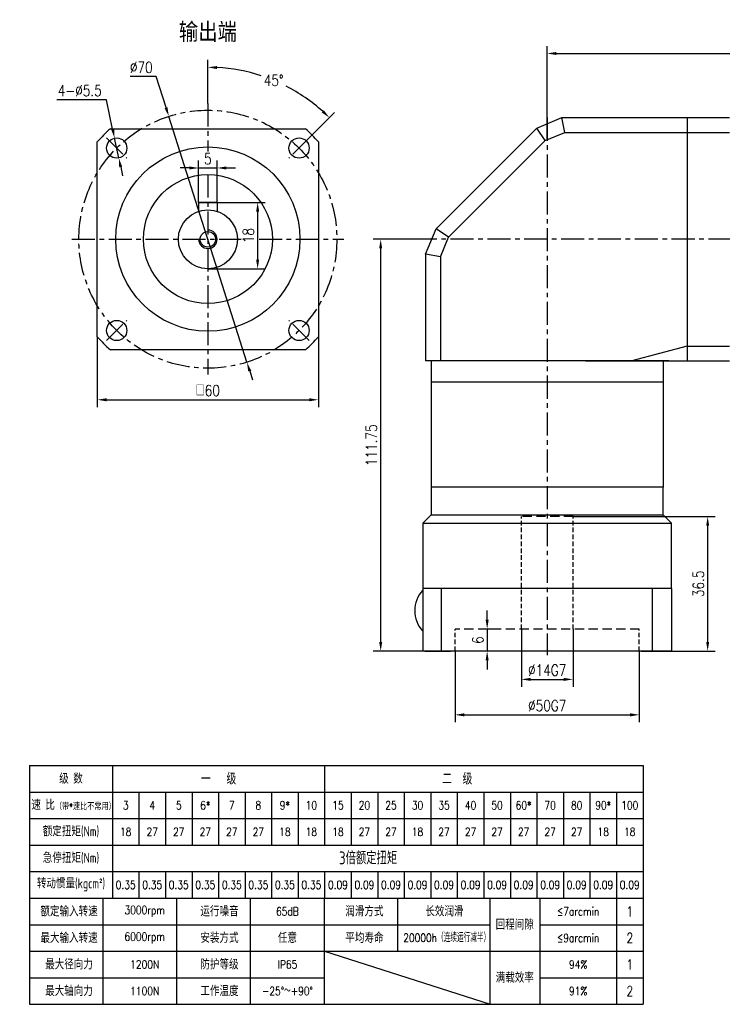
# Model space of a CAD drawing. Header units: inches. Extents: x 22 to 409, y 5 to 279.
# Tile 1 of 3: x 22 to 213, y 5 to 272. Entities that reach past the tile are written whole.
import ezdxf

# ---------------------------------------------------------------- set-up
doc = ezdxf.new("R2010")
doc.units = ezdxf.units.IN
doc.header["$LTSCALE"] = 10
doc.header["$MEASUREMENT"] = 0
doc.linetypes.add('CENTER', pattern=[2, 1.25, -0.25, 0.25, -0.25])
doc.linetypes.add('HIDDEN', pattern=[0.375, 0.25, -0.125])
for name, color, linetype in [('1轮廓实线层', 7, 'Continuous'), ('2细线层', 4, 'Continuous'), ('3中心线层', 1, 'CENTER'), ('4虚线层', 6, 'HIDDEN'), ('6文字层', 3, 'Continuous'), ('7标注层', 4, 'Continuous')]:
    doc.layers.add(name, color=color, linetype=linetype)
doc.styles.add('PC_TEXTSTYLE', font='isocp.shx', dxfattribs={"width": 0.8, "bigfont": 'HZFS.SHX'})
doc.styles.add('PC_TEXTSTYLE1', font='isocp.shx', dxfattribs={"bigfont": 'hzfs.shx'})
doc.styles.add('TH_GBDIM', font='romans.shx', dxfattribs={"width": 0.8, "bigfont": 'gbcbig.shx'})
doc.dimstyles.new('直径标注A3', dxfattribs={"dimtxt": 3.5, "dimasz": 3, "dimexe": 2, "dimexo": 0.0625, "dimgap": 1, "dimtad": 1, "dimtih": 1, "dimtoh": 1, "dimdsep": 46, "dimtxsty": 'PC_TEXTSTYLE', "dimsah": 1, "dimcen": 0.09, "dimclrt": 3, "dimadec": 0, "dimazin": 0, "dimtfac": 0.7, "dimtmove": 0, "dimatfit": 0, "dimfxl": 1, "dimtzin": 0, "dimarcsym": 0})
doc.dimstyles.new('线性标注', dxfattribs={"dimtxt": 2.5, "dimasz": 3, "dimexe": 2, "dimexo": 0, "dimgap": 1, "dimtad": 1, "dimdsep": 46, "dimtxsty": 'PC_TEXTSTYLE', "dimsah": 1, "dimcen": 0.09, "dimclrt": 3, "dimadec": 0, "dimazin": 0, "dimtfac": 0.7, "dimtix": 1, "dimtmove": 0, "dimatfit": 0, "dimfxl": 1, "dimtzin": 0, "dimarcsym": 0})
doc.dimstyles.new('角度标注', dxfattribs={"dimtxt": 3.5, "dimasz": 3, "dimexe": 2, "dimexo": 0, "dimgap": 1, "dimtad": 1, "dimtih": 1, "dimtoh": 1, "dimdsep": 46, "dimtxsty": 'PC_TEXTSTYLE', "dimsah": 1, "dimcen": 0.09, "dimclrd": 4, "dimclrt": 3, "dimadec": 0, "dimazin": 0, "dimtfac": 0.7, "dimtmove": 0, "dimatfit": 0, "dimfxl": 1, "dimtzin": 0, "dimarcsym": 0})

# ---------------------------------------------------------------- blocks, each defined once
blk = doc.blocks.new('*D21')
at = {"layer": '7标注层', "color": 0, "lineweight": -2, "transparency": 16777216}
for p, q in [((45.86, 250.42), (32.41, 250.42)), ((47.56, 242.46), (45.86, 250.42)), ((49.22, 234.64), (48.08, 240.02)), ((49.75, 232.19), (50.27, 229.75))]:
    blk.add_line(p, q, dxfattribs=at)
at = {"layer": '7标注层', "color": 0, "transparency": 16777216}
for points in [[(47.97, 242.55), (47.15, 242.37), (48.08, 240.02)], [(50.15, 232.28), (49.34, 232.1), (49.22, 234.64)]]:
    blk.add_solid(points, dxfattribs=at)
at = {"layer": 'Defpoints', "color": 0, "transparency": 16777216}
for p in [(48.08, 240.02), (49.22, 234.64)]:
    blk.add_point(p, dxfattribs=at)
at = {"layer": '7标注层', "color": 3, "transparency": 16777216, "insert": (38.63, 252.92), "char_height": 3, "attachment_point": 5, "style": 'TH_GBDIM'}
blk.add_mtext('{4-∅5.5}', dxfattribs=at)
blk = doc.blocks.new('*D18')
at = {"layer": '7标注层', "color": 0, "lineweight": -2, "transparency": 16777216}
for p, q in [((59.37, 256.72), (52.31, 256.72)), ((62.04, 248.32), (59.37, 256.72)), ((84, 179.22), (62.8, 245.93)), ((84.76, 176.84), (85.52, 174.46))]:
    blk.add_line(p, q, dxfattribs=at)
at = {"layer": '7标注层', "color": 0, "transparency": 16777216}
for points in [[(62.44, 248.44), (61.64, 248.19), (62.8, 245.93)], [(85.16, 176.97), (84.36, 176.71), (84, 179.22)]]:
    blk.add_solid(points, dxfattribs=at)
at = {"layer": 'Defpoints', "color": 0, "transparency": 16777216}
for p in [(62.8, 245.93), (84, 179.22)]:
    blk.add_point(p, dxfattribs=at)
at = {"layer": '7标注层', "color": 3, "transparency": 16777216, "insert": (55.34, 259.22), "char_height": 3, "attachment_point": 5, "style": 'TH_GBDIM'}
blk.add_mtext('∅70', dxfattribs=at)
blk = doc.blocks.new('*D19')
at = {"layer": '7标注层', "color": 0, "lineweight": -2, "transparency": 16777216}
for p, q in [((70.9, 222.58), (70.9, 233.92)), ((75.9, 222.58), (75.9, 233.92)), ((68.4, 231.92), (65.9, 231.92)), ((70.9, 231.92), (75.9, 231.92)), ((78.4, 231.92), (80.9, 231.92))]:
    blk.add_line(p, q, dxfattribs=at)
at = {"layer": '7标注层', "color": 0, "transparency": 16777216}
for points in [[(68.4, 232.34), (68.4, 231.51), (70.9, 231.92)], [(78.4, 232.34), (78.4, 231.51), (75.9, 231.92)]]:
    blk.add_solid(points, dxfattribs=at)
at = {"layer": 'Defpoints', "color": 0, "transparency": 16777216}
for p in [(75.9, 231.92), (70.9, 222.58), (75.9, 222.58)]:
    blk.add_point(p, dxfattribs=at)
at = {"layer": '7标注层', "color": 3, "transparency": 16777216, "insert": (73.4, 234.42), "char_height": 3, "attachment_point": 5, "style": 'TH_GBDIM'}
blk.add_mtext('5', dxfattribs=at)
blk = doc.blocks.new('*D20')
at = {"layer": '7标注层', "color": 0, "lineweight": -2, "transparency": 16777216}
for p, q in [((70.9, 222.58), (88.91, 222.58)), ((86.91, 220.08), (86.91, 207.08)), ((73.4, 204.58), (88.91, 204.58))]:
    blk.add_line(p, q, dxfattribs=at)
at = {"layer": '7标注层', "color": 0, "transparency": 16777216}
for points in [[(86.49, 220.08), (87.32, 220.08), (86.91, 222.58)], [(86.49, 207.08), (87.32, 207.08), (86.91, 204.58)]]:
    blk.add_solid(points, dxfattribs=at)
at = {"layer": 'Defpoints', "color": 0, "transparency": 16777216}
for p in [(70.9, 222.58), (73.4, 204.58), (86.91, 204.58)]:
    blk.add_point(p, dxfattribs=at)
at = {"layer": '7标注层', "color": 3, "transparency": 16777216, "insert": (84.41, 213.58), "char_height": 3, "attachment_point": 5, "rotation": 90, "style": 'TH_GBDIM'}
blk.add_mtext('18', dxfattribs=at)
blk = doc.blocks.new('*D22')
at = {"layer": '7标注层', "color": 0, "lineweight": -2, "transparency": 16777216}
for p, q in [((43.4, 186.12), (43.4, 167.03)), ((103.4, 186.12), (103.4, 167.03)), ((45.9, 169.03), (100.9, 169.03))]:
    blk.add_line(p, q, dxfattribs=at)
at = {"layer": '7标注层', "color": 0, "transparency": 16777216}
for points in [[(45.9, 169.45), (45.9, 168.61), (43.4, 169.03)], [(100.9, 169.45), (100.9, 168.61), (103.4, 169.03)]]:
    blk.add_solid(points, dxfattribs=at)
at = {"layer": 'Defpoints', "color": 0, "transparency": 16777216}
for p in [(43.4, 186.12), (103.4, 186.12), (103.4, 169.03)]:
    blk.add_point(p, dxfattribs=at)
at = {"layer": '7标注层', "color": 3, "transparency": 16777216, "insert": (73.4, 171.53), "char_height": 3, "attachment_point": 5, "style": 'TH_GBDIM'}
blk.add_mtext('{□}60', dxfattribs=at)
blk = doc.blocks.new('*D23')
at = {"layer": '7标注层', "color": 0, "lineweight": -2, "transparency": 16777216}
for p, q in [((73.4, 249.39), (73.4, 261.24)), ((100.89, 240.07), (107.81, 246.99))]:
    blk.add_line(p, q, dxfattribs=at)
at = {"layer": '7标注层', "color": 4, "lineweight": -2, "transparency": 16777216}
for start, end in [(71.9515, 86.93), (48.07, 62.9)]:
    blk.add_arc((73.4, 212.58), 46.66, start, end, dxfattribs=at)
at = {"layer": '7标注层', "color": 4, "transparency": 16777216}
for points in [[(75.89, 258.76), (75.91, 259.59), (73.4, 259.24)], [(104.87, 247.6), (104.3, 246.99), (106.4, 245.57)]]:
    blk.add_solid(points, dxfattribs=at)
at = {"layer": 'Defpoints', "color": 0, "transparency": 16777216}
for p in [(96.73, 252.99), (73.4, 249.39), (100.89, 240.07), (94.39, 233.57), (73.4, 175.87)]:
    blk.add_point(p, dxfattribs=at)
at = {"layer": '7标注层', "color": 3, "transparency": 16777216, "insert": (91.26, 255.69), "char_height": 3, "attachment_point": 5, "style": 'TH_GBDIM'}
blk.add_mtext('45°', dxfattribs=at)
blk = doc.blocks.new('*D45')
at = {"layer": '7标注层', "color": 0, "lineweight": -2, "transparency": 16777216}
for p, q in [((165.5, 239.4), (165.5, 264.99)), ((294, 212.58), (294, 264.99)), ((168, 262.99), (291.5, 262.99))]:
    blk.add_line(p, q, dxfattribs=at)
at = {"layer": '7标注层', "color": 0, "transparency": 16777216}
for points in [[(168, 263.41), (168, 262.58), (165.5, 262.99)], [(291.5, 263.41), (291.5, 262.58), (294, 262.99)]]:
    blk.add_solid(points, dxfattribs=at)
at = {"layer": 'Defpoints', "color": 0, "transparency": 16777216}
for p in [(294, 262.99), (165.5, 239.4), (294, 212.58)]:
    blk.add_point(p, dxfattribs=at)
at = {"layer": '7标注层', "color": 3, "transparency": 16777216, "insert": (232.79, 265.49), "char_height": 3, "attachment_point": 5, "style": 'TH_GBDIM'}
blk.add_mtext('128.5', dxfattribs=at)
blk = doc.blocks.new('*D56')
at = {"layer": '7标注层', "color": 0, "lineweight": -2, "transparency": 16777216}
for p, q in [((129.75, 212.58), (118.3, 212.58)), ((120.3, 103.33), (120.3, 210.08)), ((132.5, 100.83), (118.3, 100.83))]:
    blk.add_line(p, q, dxfattribs=at)
at = {"layer": '7标注层', "color": 0, "transparency": 16777216}
for points in [[(119.89, 210.08), (120.72, 210.08), (120.3, 212.58)], [(119.89, 103.33), (120.72, 103.33), (120.3, 100.83)]]:
    blk.add_solid(points, dxfattribs=at)
at = {"layer": 'Defpoints', "color": 0, "transparency": 16777216}
for p in [(120.3, 212.58), (129.75, 212.58), (132.5, 100.83)]:
    blk.add_point(p, dxfattribs=at)
at = {"layer": '7标注层', "color": 3, "transparency": 16777216, "insert": (117.8, 156.7), "char_height": 3, "attachment_point": 5, "rotation": 90, "style": 'TH_GBDIM'}
blk.add_mtext('111.75', dxfattribs=at)
blk = doc.blocks.new('*D57')
at = {"layer": '7标注层', "color": 0, "lineweight": -2, "transparency": 16777216}
for p, q in [((140.5, 100.83), (140.5, 81.54)), ((190.5, 100.83), (190.5, 81.54)), ((143, 83.54), (188, 83.54))]:
    blk.add_line(p, q, dxfattribs=at)
at = {"layer": '7标注层', "color": 0, "transparency": 16777216}
for points in [[(143, 83.96), (143, 83.13), (140.5, 83.54)], [(188, 83.96), (188, 83.13), (190.5, 83.54)]]:
    blk.add_solid(points, dxfattribs=at)
at = {"layer": 'Defpoints', "color": 0, "transparency": 16777216}
for p in [(140.5, 100.83), (190.5, 100.83), (190.5, 83.54)]:
    blk.add_point(p, dxfattribs=at)
at = {"layer": '7标注层', "color": 3, "transparency": 16777216, "insert": (165.5, 86.04), "char_height": 3, "attachment_point": 5, "style": 'TH_GBDIM'}
blk.add_mtext('\\A1;%%c50G7', dxfattribs=at)
blk = doc.blocks.new('*D58')
at = {"layer": '7标注层', "color": 0, "lineweight": -2, "transparency": 16777216}
for p, q in [((158.5, 106.83), (158.5, 91.16)), ((172.5, 106.83), (172.5, 91.16)), ((161, 93.16), (170, 93.16))]:
    blk.add_line(p, q, dxfattribs=at)
at = {"layer": '7标注层', "color": 0, "transparency": 16777216}
for points in [[(161, 93.58), (161, 92.75), (158.5, 93.16)], [(170, 93.58), (170, 92.75), (172.5, 93.16)]]:
    blk.add_solid(points, dxfattribs=at)
at = {"layer": 'Defpoints', "color": 0, "transparency": 16777216}
for p in [(158.5, 106.83), (172.5, 106.83), (172.5, 93.16)]:
    blk.add_point(p, dxfattribs=at)
at = {"layer": '7标注层', "color": 3, "transparency": 16777216, "insert": (165.5, 95.66), "char_height": 3, "attachment_point": 5, "style": 'TH_GBDIM'}
blk.add_mtext('\\A1;%%c14G7', dxfattribs=at)
blk = doc.blocks.new('*D59')
at = {"layer": '7标注层', "color": 0, "lineweight": -2, "transparency": 16777216}
for p, q in [((172.55, 137.33), (211.05, 137.33)), ((209.05, 103.33), (209.05, 134.83)), ((198.05, 100.83), (211.05, 100.83))]:
    blk.add_line(p, q, dxfattribs=at)
at = {"layer": '7标注层', "color": 0, "transparency": 16777216}
for points in [[(208.63, 134.83), (209.46, 134.83), (209.05, 137.33)], [(208.63, 103.33), (209.46, 103.33), (209.05, 100.83)]]:
    blk.add_solid(points, dxfattribs=at)
at = {"layer": 'Defpoints', "color": 0, "transparency": 16777216}
for p in [(172.55, 137.33), (209.05, 137.33), (198.05, 100.83)]:
    blk.add_point(p, dxfattribs=at)
at = {"layer": '7标注层', "color": 3, "transparency": 16777216, "insert": (206.55, 119.08), "char_height": 3, "attachment_point": 5, "rotation": 90, "style": 'TH_GBDIM'}
blk.add_mtext('36.5', dxfattribs=at)
blk = doc.blocks.new('*D60')
at = {"layer": '7标注层', "color": 0, "lineweight": -2, "transparency": 16777216}
for p, q in [((149.2, 109.33), (149.2, 111.83)), ((152.37, 106.83), (147.2, 106.83)), ((149.2, 106.83), (149.2, 100.83)), ((152.37, 100.83), (147.2, 100.83)), ((149.2, 98.33), (149.2, 95.83))]:
    blk.add_line(p, q, dxfattribs=at)
at = {"layer": '7标注层', "color": 0, "transparency": 16777216}
for points in [[(148.78, 109.33), (149.61, 109.33), (149.2, 106.83)], [(148.78, 98.33), (149.61, 98.33), (149.2, 100.83)]]:
    blk.add_solid(points, dxfattribs=at)
at = {"layer": 'Defpoints', "color": 0, "transparency": 16777216}
for p in [(152.37, 106.83), (149.2, 100.83), (152.37, 100.83)]:
    blk.add_point(p, dxfattribs=at)
at = {"layer": '7标注层', "color": 3, "transparency": 16777216, "insert": (146.7, 103.83), "char_height": 3, "attachment_point": 5, "rotation": 90, "style": 'TH_GBDIM'}
blk.add_mtext('6', dxfattribs=at)
blk = doc.blocks.new('606060603')
at = {"layer": '1轮廓实线层'}
for p, q in [((25, 69.8), (191.5, 69.8)), ((25, 69.8), (25, 5)), ((105.1, 69.8), (105.1, 48.2)), ((191.5, 69.8), (191.5, 5)), ((25, 62.6), (191.5, 62.6)), ((105.1, 41), (105.1, 33.8)), ((25, 33.8), (191.5, 33.8)), ((25, 5), (191.5, 5))]:
    blk.add_line(p, q, dxfattribs=at)
at = {"layer": '2细线层'}
for p, q in [((47.5, 69.8), (47.5, 33.8)), ((54.7, 62.6), (54.7, 48.2)), ((61.9, 62.6), (61.9, 48.2)), ((69.1, 62.6), (69.1, 48.2)), ((76.3, 62.6), (76.3, 48.2)), ((83.5, 62.6), (83.5, 48.2)), ((90.7, 62.6), (90.7, 48.2)), ((97.9, 62.6), (97.9, 48.2)), ((105.1, 62.6), (105.1, 48.2)), ((112.3, 62.6), (112.3, 48.2)), ((112.3, 62.6), (112.3, 48.2)), ((119.5, 62.6), (119.5, 48.2)), ((126.7, 62.6), (126.7, 48.2)), ((126.7, 62.6), (126.7, 48.2)), ((133.9, 62.6), (133.9, 48.2)), ((141.1, 62.6), (141.1, 48.2)), ((148.3, 62.6), (148.3, 48.2)), ((148.3, 62.6), (148.3, 48.2)), ((155.5, 62.6), (155.5, 48.2)), ((162.7, 62.6), (162.7, 48.2)), ((169.9, 62.6), (169.9, 48.2)), ((177.1, 62.6), (177.1, 48.2)), ((184.3, 62.6), (184.3, 48.2)), ((25, 55.4), (191.5, 55.4)), ((25, 48.2), (191.5, 48.2)), ((25, 48.2), (191.5, 48.2)), ((25, 41), (191.5, 41)), ((54.7, 41), (54.7, 33.8)), ((61.9, 41), (61.9, 33.8)), ((69.1, 41), (69.1, 33.8)), ((76.3, 41), (76.3, 33.8)), ((83.5, 41), (83.5, 33.8)), ((90.7, 41), (90.7, 33.8)), ((97.9, 41), (97.9, 33.8)), ((105.1, 41), (105.1, 33.8)), ((112.3, 41), (112.3, 33.8)), ((112.3, 41), (112.3, 33.8)), ((119.5, 41), (119.5, 33.8)), ((126.7, 41), (126.7, 33.8)), ((126.7, 41), (126.7, 33.8)), ((133.9, 41), (133.9, 33.8)), ((141.1, 41), (141.1, 33.8)), ((148.3, 41), (148.3, 33.8)), ((148.3, 41), (148.3, 33.8)), ((155.5, 41), (155.5, 33.8)), ((162.7, 41), (162.7, 33.8)), ((169.9, 41), (169.9, 33.8)), ((177.1, 41), (177.1, 33.8)), ((184.3, 41), (184.3, 5)), ((45, 5), (45, 33.8)), ((65, 5), (65, 33.8)), ((85, 5), (85, 33.8)), ((105.1, 5), (105.1, 33.8)), ((125, 19.4), (125, 33.8)), ((150, 5), (150, 33.8)), ((163.49, 33.8), (163.49, 5)), ((25, 26.6), (149.87, 26.6)), ((163.49, 26.6), (191.5, 26.6)), ((25, 19.4), (191.5, 19.4)), ((105.1, 19.4), (150, 5)), ((25, 12.2), (105, 12.2)), ((163.49, 12.2), (191.5, 12.2))]:
    blk.add_line(p, q, dxfattribs=at)
at = {"layer": '6文字层'}
for s, width, insert, char_height, attachment_point, style in [('级 数', 25, (36.25, 66.2), 2.7, 5, 'PC_TEXTSTYLE'), ('一   级', 64, (76.3, 66.2), 3.15, 5, 'PC_TEXTSTYLE'), ('二  级', 128, (141.1, 66.2), 3.15, 5, 'PC_TEXTSTYLE'), ('速 比{\\H0.66667x;（带\\Fromans,gbcbig|c134;*\\Fisocp,hzfs|c134;速比不常用）}', 25, (36.95, 59.06), 2.7, 5, 'PC_TEXTSTYLE'), ('3', 8, (51.1, 59), 2.25, 5, 'TH_GBDIM'), ('4', 8, (58.3, 59), 2.25, 5, 'TH_GBDIM'), ('5', 8, (65.5, 59), 2.25, 5, 'TH_GBDIM'), ('6*', 8, (72.7, 59), 2.25, 5, 'TH_GBDIM'), ('7', 8, (79.9, 59), 2.25, 5, 'TH_GBDIM'), ('8', 8, (87.1, 59), 2.25, 5, 'TH_GBDIM'), ('9*', 8, (94.3, 59), 2.25, 5, 'TH_GBDIM'), ('10', 8, (101.5, 59), 2.25, 5, 'TH_GBDIM'), ('15', 8, (108.7, 59), 2.25, 5, 'TH_GBDIM'), ('20', 8, (115.9, 59), 2.25, 5, 'TH_GBDIM'), ('25', 8, (123.1, 59), 2.25, 5, 'TH_GBDIM'), ('30', 8, (130.3, 59), 2.25, 5, 'TH_GBDIM'), ('35', 8, (137.5, 59), 2.25, 5, 'TH_GBDIM'), ('40', 8, (144.7, 59), 2.25, 5, 'TH_GBDIM'), ('50', 8, (151.9, 59), 2.25, 5, 'TH_GBDIM'), ('60*', 8, (159.1, 59), 2.25, 5, 'TH_GBDIM'), ('70', 8, (166.3, 59), 2.25, 5, 'TH_GBDIM'), ('80', 8, (173.5, 59), 2.25, 5, 'TH_GBDIM'), ('90*', 8, (180.7, 59), 2.25, 5, 'TH_GBDIM'), ('100', 8, (187.9, 59), 2.25, 5, 'TH_GBDIM'), ('额定扭矩(Nm)', 25, (36.25, 51.8), 2.7, 5, 'PC_TEXTSTYLE'), ('18', 8, (51.1, 51.8), 2.25, 5, 'TH_GBDIM'), ('27', 8, (58.3, 51.8), 2.25, 5, 'TH_GBDIM'), ('27', 8, (65.5, 51.8), 2.25, 5, 'TH_GBDIM'), ('27', 8, (72.7, 51.8), 2.25, 5, 'TH_GBDIM'), ('27', 8, (79.9, 51.8), 2.25, 5, 'TH_GBDIM'), ('27', 8, (87.1, 51.8), 2.25, 5, 'TH_GBDIM'), ('18', 8, (94.3, 51.8), 2.25, 5, 'TH_GBDIM'), ('18', 8, (101.5, 51.8), 2.25, 5, 'TH_GBDIM'), ('18', 8, (108.7, 51.8), 2.25, 5, 'TH_GBDIM'), ('27', 8, (115.9, 51.8), 2.25, 5, 'TH_GBDIM'), ('27', 8, (123.1, 51.8), 2.25, 5, 'TH_GBDIM'), ('18', 8, (130.3, 51.8), 2.25, 5, 'TH_GBDIM'), ('27', 8, (137.5, 51.8), 2.25, 5, 'TH_GBDIM'), ('27', 8, (144.7, 51.8), 2.25, 5, 'TH_GBDIM'), ('27', 8, (151.9, 51.8), 2.25, 5, 'TH_GBDIM'), ('27', 8, (159.1, 51.8), 2.25, 5, 'TH_GBDIM'), ('27', 8, (166.3, 51.8), 2.25, 5, 'TH_GBDIM'), ('27', 8, (173.5, 51.8), 2.25, 5, 'TH_GBDIM'), ('18', 8, (180.7, 51.8), 2.25, 5, 'TH_GBDIM'), ('18', 8, (187.9, 51.8), 2.25, 5, 'TH_GBDIM'), ('急停扭矩(Nm)', 25, (36.25, 44.6), 2.7, 5, 'PC_TEXTSTYLE'), ('\\pi77.904;3倍额定扭矩', 172.8, (31.11, 46.47), 3.5, 1, 'PC_TEXTSTYLE'), ('转动惯量(kgcm²)', 25, (36.25, 37.4), 2.7, 5, 'PC_TEXTSTYLE'), ('0.35', 8, (51.1, 37.4), 2.25, 5, 'TH_GBDIM'), ('0.35', 8, (58.3, 37.4), 2.25, 5, 'TH_GBDIM'), ('0.35', 8, (65.5, 37.4), 2.25, 5, 'TH_GBDIM'), ('0.35', 8, (72.7, 37.4), 2.25, 5, 'TH_GBDIM'), ('0.35', 8, (79.9, 37.4), 2.25, 5, 'TH_GBDIM'), ('0.35', 8, (87.1, 37.4), 2.25, 5, 'TH_GBDIM'), ('0.35', 8, (94.3, 37.4), 2.25, 5, 'TH_GBDIM'), ('0.35', 8, (101.5, 37.4), 2.25, 5, 'TH_GBDIM'), ('0.09', 8, (108.7, 37.4), 2.25, 5, 'TH_GBDIM'), ('0.09', 8, (115.9, 37.4), 2.25, 5, 'TH_GBDIM'), ('0.09', 8, (123.1, 37.4), 2.25, 5, 'TH_GBDIM'), ('0.09', 8, (130.3, 37.4), 2.25, 5, 'TH_GBDIM'), ('0.09', 8, (137.5, 37.4), 2.25, 5, 'TH_GBDIM'), ('0.09', 8, (144.7, 37.4), 2.25, 5, 'TH_GBDIM'), ('0.09', 8, (151.9, 37.4), 2.25, 5, 'TH_GBDIM'), ('0.09', 8, (159.1, 37.4), 2.25, 5, 'TH_GBDIM'), ('0.09', 8, (166.3, 37.4), 2.25, 5, 'TH_GBDIM'), ('0.09', 8, (173.5, 37.4), 2.25, 5, 'TH_GBDIM'), ('0.09', 8, (180.7, 37.4), 2.25, 5, 'TH_GBDIM'), ('0.09', 8, (187.9, 37.4), 2.25, 5, 'TH_GBDIM'), ('额定输入转速', 27.125, (35.72, 30.2), 2.7, 5, 'PC_TEXTSTYLE'), ('3000rpm', 27.125, (56.25, 30.2), 2.25, 5, 'TH_GBDIM'), ('运行噪音', 27.125, (76.55, 30.2), 2.7, 5, 'PC_TEXTSTYLE'), ('65dB', 27.125, (95, 30.2), 2.25, 5, 'TH_GBDIM'), ('润滑方式', 27.125, (115.89, 30.2), 2.7, 5, 'PC_TEXTSTYLE'), ('长效润滑', 27.125, (137.6, 30.2), 2.7, 5, 'PC_TEXTSTYLE'), ('{\\H0.5x;≤7arcmin}', 23.125, (173.89, 30.2), 4.5, 5, 'TH_GBDIM'), ('1', 8, (187.9, 30.2), 2.7, 5, 'TH_GBDIM'), ('回程间隙', 23.125, (156.69, 26.6), 2.7, 5, 'PC_TEXTSTYLE'), ('最大输入转速', 27.125, (35.72, 23), 2.7, 5, 'PC_TEXTSTYLE'), ('6000rpm', 27.125, (56.25, 23), 2.25, 5, 'TH_GBDIM'), ('安装方式', 27.125, (76.55, 23), 2.7, 5, 'PC_TEXTSTYLE'), ('任意', 27.125, (95, 23), 2.7, 5, 'PC_TEXTSTYLE'), ('平均寿命', 27.125, (115.89, 23), 2.7, 5, 'PC_TEXTSTYLE'), ('20000h（连续运行减半）', 27.125, (138.22, 23), 2.25, 5, 'TH_GBDIM'), ('{\\H0.5x;≤9arcmin}', 23.125, (173.89, 23), 4.5, 5, 'TH_GBDIM'), ('2', 8, (187.9, 23), 2.7, 5, 'TH_GBDIM'), ('最大径向力', 27.125, (35.72, 15.8), 2.7, 5, 'PC_TEXTSTYLE'), ('1200N', 27.125, (56.25, 15.8), 2.25, 5, 'TH_GBDIM'), ('防护等级', 27.125, (76.55, 15.8), 2.7, 5, 'PC_TEXTSTYLE'), ('IP65', 27.125, (95, 15.8), 2.25, 5, 'TH_GBDIM'), ('{\\H0.5x;94%}', 23.125, (173.89, 15.8), 4.5, 5, 'TH_GBDIM'), ('1', 8, (187.9, 15.8), 2.7, 5, 'TH_GBDIM'), ('满载效率', 23.125, (156.69, 12.2), 2.7, 5, 'PC_TEXTSTYLE'), ('最大轴向力', 27.125, (35.72, 8.6), 2.7, 5, 'PC_TEXTSTYLE'), ('1100N', 27.125, (56.25, 8.6), 2.25, 5, 'TH_GBDIM'), ('工作温度', 27.125, (76.55, 8.6), 2.7, 5, 'PC_TEXTSTYLE'), ('-25°～+90°', 27.125, (95, 8.6), 2.25, 5, 'TH_GBDIM'), ('{\\H0.5x;91%}', 23.125, (173.89, 8.6), 4.5, 5, 'TH_GBDIM'), ('2', 8, (187.9, 8.6), 2.7, 5, 'TH_GBDIM')]:
    blk.add_mtext_dynamic_manual_height_columns(s, width=width, gutter_width=25, heights=[0], dxfattribs=dict(at, insert=insert, char_height=char_height, attachment_point=attachment_point, style=style))

msp = doc.modelspace()

# ---------------------------------------------------------------- linework, layer by layer
for p, q in [((46.943, 242.578), (99.858, 242.578)), ((43.401, 186.12), (43.401, 239.035)), ((103.401, 239.035), (103.401, 186.12)), ((70.901, 222.578), (70.901, 220.177)), ((75.901, 222.578), (70.901, 222.578)), ((75.901, 222.578), (75.901, 220.177)), ((99.858, 182.578), (46.943, 182.578)), ((132.298, 100.828), (139.249, 100.828)), ((190.999, 100.828), (198.048, 100.828))]:
    msp.add_line(p, q)
for centre, radius in [((48.652, 237.326), 2.75), ((98.149, 237.326), 2.75), ((73.401, 212.578), 8), ((73.401, 212.578), 2.1), ((48.652, 187.829), 2.75), ((98.149, 187.829), 2.75)]:
    msp.add_circle(centre, radius)
for start, end in [(131.40962, 138.59038), (41.40962, 48.59038), (221.40962, 228.59038), (311.40962, 318.59038)]:
    msp.add_arc((73.401, 212.578), 40, start, end)
at = {"layer": '1轮廓实线层'}
for p, q in [((162.67, 242.749), (169.499, 245.578)), ((169.499, 245.578), (214.999, 245.578)), ((170.294, 241.578), (169.499, 245.578)), ((203.499, 245.578), (203.499, 179.578)), ((135.327, 215.406), (162.67, 242.749)), ((164.936, 239.358), (162.67, 242.749)), ((164.936, 239.358), (170.294, 241.578)), ((170.294, 241.578), (214.999, 241.578)), ((138.718, 213.14), (164.936, 239.358)), ((132.499, 208.578), (135.327, 215.406)), ((138.718, 213.14), (135.327, 215.406)), ((136.499, 207.782), (138.718, 213.14)), ((132.499, 208.578), (132.499, 179.578)), ((136.499, 207.782), (132.499, 208.578)), ((136.499, 207.782), (136.499, 179.578)), ((203.499, 183.578), (188.499, 179.578)), ((203.499, 183.578), (214.999, 183.578)), ((133.999, 179.578), (133.999, 145.328)), ((175.865, 179.578), (214.999, 179.578)), ((196.999, 179.578), (196.999, 145.328)), ((133.999, 145.328), (133.999, 137.828)), ((196.999, 145.328), (133.999, 145.328)), ((196.999, 137.828), (196.999, 145.328)), ((133.999, 137.828), (131.749, 135.578)), ((133.999, 137.828), (196.999, 137.828)), ((196.999, 137.828), (199.249, 135.578)), ((131.749, 135.578), (131.749, 117.828)), ((131.749, 135.578), (199.249, 135.578)), ((199.249, 117.828), (199.249, 135.578)), ((131.749, 117.828), (131.749, 100.828)), ((199.249, 117.828), (131.749, 117.828)), ((199.249, 117.828), (199.249, 100.828)), ((199.249, 100.828), (131.749, 100.828))]:
    msp.add_line(p, q, dxfattribs=at)
at = {"layer": '1轮廓实线层', "ltscale": 0.5}
for p, q in [((198.499, 179.578), (132.499, 179.578)), ((196.999, 173.828), (133.999, 173.828)), ((196.999, 145.328), (133.999, 145.328)), ((136.814, 100.828), (136.814, 117.828)), ((194.086, 100.828), (194.086, 117.828))]:
    msp.add_line(p, q, dxfattribs=at)
at = {"layer": '1轮廓实线层'}
for radius in [25, 17.5]:
    msp.add_circle((73.401, 212.627), radius, dxfattribs=at)
msp.add_arc((137.597, 111.828), 8.066, 136.4688, 223.5312, dxfattribs=at)
at = {"layer": '2细线层'}
msp.add_arc((73.401, 212.578), 2.5, 180, 90, dxfattribs=at)
at = {"layer": '3中心线层', "ltscale": 0.5}
for p, q in [((73.401, 249.388), (73.401, 236.364)), ((165.499, 245.578), (165.499, 99.703)), ((45.912, 240.066), (51.392, 234.586)), ((100.889, 240.066), (95.409, 234.586)), ((73.401, 230.127), (73.401, 175.866)), ((36.485, 212.578), (82.424, 212.578)), ((87.282, 212.578), (110.316, 212.578)), ((295.525, 212.578), (129.747, 212.578)), ((45.912, 185.089), (51.392, 190.569)), ((100.889, 185.089), (95.409, 190.569))]:
    msp.add_line(p, q, dxfattribs=at)
msp.add_circle((73.401, 212.578), 35, dxfattribs=at)
at = {"layer": '4虚线层', "ltscale": 0.5}
for p, q in [((158.499, 106.828), (158.499, 137.328)), ((172.499, 106.828), (172.552, 137.328)), ((140.499, 100.828), (140.499, 106.828)), ((190.499, 100.828), (190.499, 106.828))]:
    msp.add_line(p, q, dxfattribs=at)
at = {"layer": '4虚线层'}
for p, q in [((172.552, 137.328), (158.499, 137.328)), ((190.499, 106.828), (140.499, 106.828))]:
    msp.add_line(p, q, dxfattribs=at)

# ---------------------------------------------------------------- block references
at = {"layer": '1轮廓实线层'}
msp.add_blockref('606060603', (0, 0), dxfattribs=at)

# ---------------------------------------------------------------- texts
at = {"layer": '6文字层', "color": 7, "insert": (65.533, 271.369), "char_height": 5.25, "width": 35.12652, "attachment_point": 1, "style": 'PC_TEXTSTYLE1'}
msp.add_mtext('{\\C3;输出端}', dxfattribs=at)

# ---------------------------------------------------------------- dimensions: what is measured, and where the dimension line sits
at = {"layer": '7标注层'}
dim = msp.add_linear_dim(base=(293.999, 262.992), p1=(165.499, 239.401), p2=(293.999, 212.578), dimstyle='线性标注', override={"dimtxt": 3, "dimasz": 2.5, "dimtxsty": 'TH_GBDIM', "dimadec": 2}, dxfattribs=at)
dim.commit()
dim.dimension.update_dxf_attribs({"geometry": '*D45', "text_midpoint": (232.787, 262.992), "dimtype": 160})
dim = msp.add_diameter_dim_2p(p1=(84.004, 179.222), p2=(62.798, 245.933), dimstyle='直径标注A3', override={"dimtxt": 3, "dimasz": 2.5, "dimtxsty": 'TH_GBDIM', "dimadec": 2}, dxfattribs=at)
dim.commit()
dim.dimension.update_dxf_attribs({"geometry": '*D18', "text_midpoint": (55.341, 256.719), "dimtype": 163})
dim = msp.add_angular_dim_2l(base=(96.733, 252.99), line1=((73.401, 249.388), (73.401, 175.866)), line2=((100.889, 240.066), (94.392, 233.569)), dimstyle='角度标注', override={"dimtxt": 3, "dimasz": 2.5, "dimgap": 1, "dimtad": 1, "dimjust": 0, "dimdec": 0, "dimlfac": 1, "dimtxsty": 'TH_GBDIM', "dimse1": 0, "dimse2": 0, "dimsd1": 0, "dimsd2": 0, "dimadec": 0}, dxfattribs=at)
dim.commit()
dim.dimension.update_dxf_attribs({"geometry": '*D23', "text_midpoint": (91.258, 255.69)})
dim = msp.add_diameter_dim_2p(p1=(49.225, 234.637), p2=(48.079, 240.016), text='{4-<>}', dimstyle='直径标注A3', override={"dimtxt": 3, "dimasz": 2.5, "dimtxsty": 'TH_GBDIM', "dimadec": 2}, dxfattribs=at)
dim.commit()
dim.dimension.update_dxf_attribs({"geometry": '*D21', "text_midpoint": (38.634, 250.425), "dimtype": 163})
dim = msp.add_linear_dim(base=(75.901, 231.923), p1=(70.901, 222.578), p2=(75.901, 222.578), dimstyle='线性标注', override={"dimtxt": 3, "dimasz": 2.5, "dimtxsty": 'TH_GBDIM', "dimadec": 2}, dxfattribs=at)
dim.commit()
dim.dimension.update_dxf_attribs({"geometry": '*D19', "text_midpoint": (73.401, 234.423)})
for base, p1, p2, override, picture, middle in [((86.905, 204.578), (70.901, 222.578), (73.401, 204.578), {"dimtxt": 3, "dimasz": 2.5, "dimtxsty": 'TH_GBDIM', "dimadec": 2}, '*D20', (84.405, 213.578)), ((209.045, 137.328), (198.048, 100.828), (172.548, 137.328), {"dimtxt": 3, "dimasz": 2.5, "dimgap": 1, "dimtad": 1, "dimjust": 0, "dimdec": 2, "dimlfac": 1, "dimtxsty": 'TH_GBDIM', "dimse1": 0, "dimse2": 0, "dimsd1": 0, "dimsd2": 0, "dimadec": 2}, '*D59', (206.545, 119.078)), ((149.198, 100.828), (152.369, 106.828), (152.369, 100.828), {"dimtxt": 3, "dimasz": 2.5, "dimtxsty": 'TH_GBDIM', "dimadec": 2}, '*D60', (146.698, 103.828))]:
    dim = msp.add_linear_dim(base=base, p1=p1, p2=p2, angle=90, dimstyle='线性标注', override=override, dxfattribs=at)
    dim.commit()
    dim.dimension.update_dxf_attribs({"geometry": picture, "text_midpoint": middle})
dim = msp.add_linear_dim(base=(120.305, 212.578), p1=(132.499, 100.828), p2=(129.747, 212.578), angle=90, dimstyle='线性标注', override={"dimtxt": 3, "dimasz": 2.5, "dimtxsty": 'TH_GBDIM', "dimadec": 2}, dxfattribs=at)
dim.commit()
dim.dimension.update_dxf_attribs({"geometry": '*D56', "text_midpoint": (120.305, 156.703), "dimtype": 160})
dim = msp.add_linear_dim(base=(103.401, 169.031), p1=(43.401, 186.12), p2=(103.401, 186.12), text='{□}<>', dimstyle='线性标注', override={"dimtxt": 3, "dimasz": 2.5, "dimtxsty": 'TH_GBDIM', "dimadec": 2}, dxfattribs=at)
dim.commit()
dim.dimension.update_dxf_attribs({"geometry": '*D22', "text_midpoint": (73.401, 171.531)})
for base, p1, p2, picture, middle in [((172.499, 93.164), (158.499, 106.828), (172.499, 106.828), '*D58', (165.499, 93.164)), ((190.499, 83.544), (140.499, 100.828), (190.499, 100.828), '*D57', (165.499, 83.544))]:
    dim = msp.add_linear_dim(base=base, p1=p1, p2=p2, angle=180, text='\\A1;%%c<>G7', dimstyle='线性标注', override={"dimtxt": 3, "dimasz": 2.5, "dimtxsty": 'TH_GBDIM', "dimadec": 2}, dxfattribs=at)
    dim.commit()
    dim.dimension.update_dxf_attribs({"geometry": picture, "text_midpoint": middle, "dimtype": 160})

doc.saveas('drawing.dxf')
